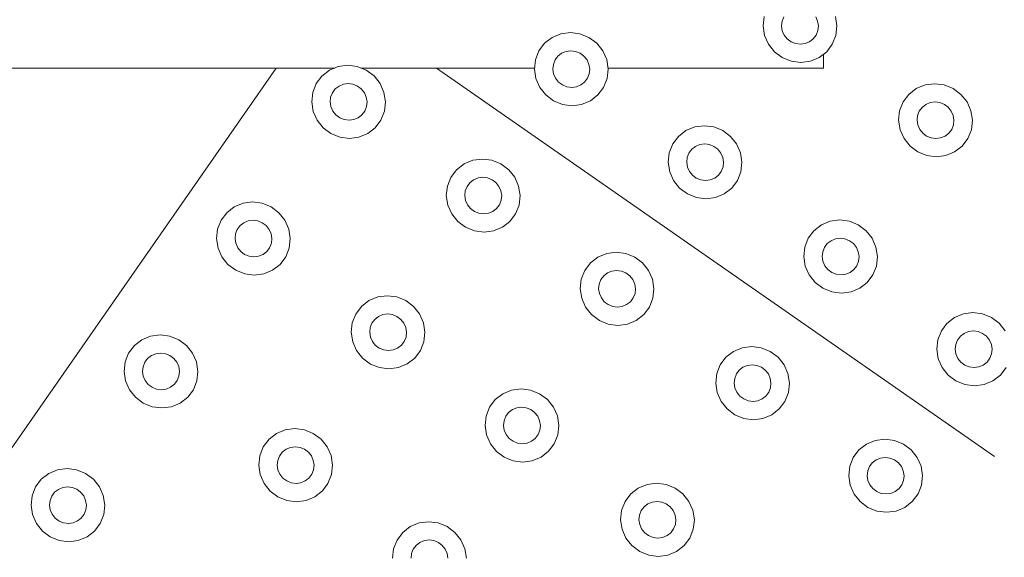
# Model space of a CAD drawing. Extents: x 5066 to 9756, y -2696 to -1109.
# Tile 133 of 248: x 9401.657 to 9402.264, y -2588.715 to -2588.383. Entities that reach past the tile are written whole.
import ezdxf

# ---------------------------------------------------------------- set-up
doc = ezdxf.new("R2010")
doc.units = 0
doc.header["$MEASUREMENT"] = 0
doc.layers.add('IFC-Elemento construtivo genérico-Contorno', color=253, linetype='CONTINUOUS', lineweight=5)

msp = doc.modelspace()

# ---------------------------------------------------------------- linework, layer by layer
at = {"layer": 'IFC-Elemento construtivo genérico-Contorno', "color": 8, "lineweight": 5}
for p, q in [((9402.11523, -2588.38723), (9402.11585, -2588.38139)), ((9402.12691, -2588.3843), (9402.12796, -2588.38158)), ((9402.14765, -2588.38156), (9402.14882, -2588.38428)), ((9402.15972, -2588.38135), (9402.16066, -2588.38718)), ((9402.11523, -2588.38723), (9402.11613, -2588.39306)), ((9402.12655, -2588.38722), (9402.12691, -2588.3843)), ((9402.12655, -2588.38722), (9402.12702, -2588.39013)), ((9402.14882, -2588.38428), (9402.14929, -2588.38719)), ((9402.14898, -2588.39011), (9402.14929, -2588.38719)), ((9402.15999, -2588.39302), (9402.16066, -2588.38718)), ((9401.98058, -2588.39788), (9401.98519, -2588.39429)), ((9401.98519, -2588.39429), (9401.99062, -2588.39203)), ((9401.99062, -2588.39203), (9401.99648, -2588.39126)), ((9401.99648, -2588.39126), (9402.00238, -2588.39202)), ((9402.00238, -2588.39202), (9402.00792, -2588.39427)), ((9402.00792, -2588.39427), (9402.01269, -2588.39784)), ((9402.11613, -2588.39306), (9402.11851, -2588.3985)), ((9402.12702, -2588.39013), (9402.12823, -2588.39285)), ((9402.12823, -2588.39285), (9402.13007, -2588.39518)), ((9402.14613, -2588.39517), (9402.14788, -2588.39283)), ((9402.14788, -2588.39283), (9402.14898, -2588.39011)), ((9402.15784, -2588.39846), (9402.15999, -2588.39302)), ((9401.97706, -2588.40255), (9401.98058, -2588.39788)), ((9402.01269, -2588.39784), (9402.0164, -2588.40251)), ((9402.11851, -2588.3985), (9402.12222, -2588.40316)), ((9402.13007, -2588.39518), (9402.13249, -2588.39697)), ((9402.13249, -2588.39697), (9402.13523, -2588.3981)), ((9402.13523, -2588.3981), (9402.1382, -2588.39848)), ((9402.1382, -2588.39848), (9402.14113, -2588.39809)), ((9402.14113, -2588.39809), (9402.14382, -2588.39696)), ((9402.14382, -2588.39696), (9402.14613, -2588.39517)), ((9402.15437, -2588.40313), (9402.15784, -2588.39846)), ((9401.97491, -2588.40799), (9401.97706, -2588.40255)), ((9401.98702, -2588.40818), (9401.98878, -2588.40584)), ((9401.98878, -2588.40584), (9401.99109, -2588.40404)), ((9401.99109, -2588.40404), (9401.99382, -2588.40292)), ((9401.99382, -2588.40292), (9401.99675, -2588.40253)), ((9401.99675, -2588.40253), (9401.99968, -2588.40291)), ((9401.99968, -2588.40291), (9402.00245, -2588.40404)), ((9402.00245, -2588.40404), (9402.00484, -2588.40582)), ((9402.00484, -2588.40582), (9402.00671, -2588.40816)), ((9402.0164, -2588.40251), (9402.01882, -2588.40794)), ((9402.12222, -2588.40316), (9402.12702, -2588.40674)), ((9402.14972, -2588.40672), (9402.15437, -2588.40313)), ((9402.15245, -2588.41314), (9402.15245, -2588.40461)), ((9401.848, -2588.41449), (9401.85343, -2588.41223)), ((9401.85343, -2588.41223), (9401.85929, -2588.41146)), ((9401.85929, -2588.41146), (9401.86519, -2588.41222)), ((9401.86519, -2588.41222), (9401.8707, -2588.41447)), ((9401.97429, -2588.41382), (9401.97491, -2588.40799)), ((9401.98566, -2588.41381), (9401.98597, -2588.41089)), ((9401.98597, -2588.41089), (9401.98702, -2588.40818)), ((9402.00671, -2588.40816), (9402.00792, -2588.41087)), ((9402.00792, -2588.41087), (9402.00835, -2588.41379)), ((9402.01882, -2588.40794), (9402.01972, -2588.41378)), ((9402.12702, -2588.40674), (9402.13253, -2588.40899)), ((9402.13253, -2588.40899), (9402.13843, -2588.40975)), ((9402.13843, -2588.40975), (9402.14433, -2588.40897)), ((9402.14433, -2588.40897), (9402.14972, -2588.40672)), ((9401.56175, -2588.77718), (9401.81511, -2588.41314)), ((9401.65245, -2588.41314), (9401.85124, -2588.41314)), ((9401.83988, -2588.42275), (9401.84335, -2588.41808)), ((9401.84335, -2588.41808), (9401.848, -2588.41449)), ((9401.86745, -2588.41314), (9401.97437, -2588.41314)), ((9401.8707, -2588.41447), (9401.8755, -2588.41804)), ((9401.8755, -2588.41804), (9401.87921, -2588.42271)), ((9401.91398, -2588.41314), (9402.25777, -2588.65242)), ((9401.97429, -2588.41382), (9401.97519, -2588.41966)), ((9401.98566, -2588.41381), (9401.98609, -2588.41673)), ((9401.98609, -2588.41673), (9401.9873, -2588.41945)), ((9402.00698, -2588.41943), (9402.00804, -2588.41671)), ((9402.00804, -2588.41671), (9402.00835, -2588.41379)), ((9402.01909, -2588.41961), (9402.01972, -2588.41378)), ((9402.0196, -2588.41314), (9402.15245, -2588.41314)), ((9401.83773, -2588.42819), (9401.83988, -2588.42275)), ((9401.85159, -2588.42604), (9401.8539, -2588.42425)), ((9401.8539, -2588.42425), (9401.85659, -2588.42312)), ((9401.85659, -2588.42312), (9401.85952, -2588.42273)), ((9401.85952, -2588.42273), (9401.86249, -2588.42311)), ((9401.86249, -2588.42311), (9401.86527, -2588.42424)), ((9401.86527, -2588.42424), (9401.86765, -2588.42602)), ((9401.87921, -2588.42271), (9401.88159, -2588.42814)), ((9401.97519, -2588.41966), (9401.97757, -2588.42509)), ((9401.9873, -2588.41945), (9401.98917, -2588.42177)), ((9401.98917, -2588.42177), (9401.99155, -2588.42357)), ((9401.99155, -2588.42357), (9401.99433, -2588.42469)), ((9401.99433, -2588.42469), (9401.99726, -2588.42507)), ((9401.99726, -2588.42507), (9402.00019, -2588.42468)), ((9402.00019, -2588.42468), (9402.00292, -2588.42355)), ((9402.00292, -2588.42355), (9402.00523, -2588.42176)), ((9402.00523, -2588.42176), (9402.00698, -2588.41943)), ((9402.01695, -2588.42505), (9402.01909, -2588.41961)), ((9402.2096, -2588.42581), (9402.21503, -2588.42355)), ((9402.21503, -2588.42355), (9402.22089, -2588.42278)), ((9402.22089, -2588.42278), (9402.22679, -2588.42354)), ((9402.22679, -2588.42354), (9402.23234, -2588.42579)), ((9401.83706, -2588.43402), (9401.83773, -2588.42819)), ((9401.84874, -2588.43109), (9401.84984, -2588.42838)), ((9401.84984, -2588.42838), (9401.85159, -2588.42604)), ((9401.86765, -2588.42602), (9401.86952, -2588.42836)), ((9401.86952, -2588.42836), (9401.8707, -2588.43107)), ((9401.88159, -2588.42814), (9401.88253, -2588.43398)), ((9401.97757, -2588.42509), (9401.98132, -2588.42975)), ((9401.98132, -2588.42975), (9401.98609, -2588.43333)), ((9402.00882, -2588.43331), (9402.01343, -2588.42972)), ((9402.01343, -2588.42972), (9402.01695, -2588.42505)), ((9402.20148, -2588.43406), (9402.20499, -2588.4294)), ((9402.20499, -2588.4294), (9402.2096, -2588.42581)), ((9402.23234, -2588.42579), (9402.2371, -2588.42936)), ((9402.2371, -2588.42936), (9402.24085, -2588.43403)), ((9401.83706, -2588.43402), (9401.838, -2588.43986)), ((9401.84843, -2588.43401), (9401.84874, -2588.43109)), ((9401.84843, -2588.43401), (9401.8489, -2588.43693)), ((9401.8707, -2588.43107), (9401.87116, -2588.43399)), ((9401.87085, -2588.43691), (9401.87116, -2588.43399)), ((9401.88187, -2588.43981), (9401.88253, -2588.43398)), ((9401.98609, -2588.43333), (9401.99163, -2588.43558)), ((9401.99163, -2588.43558), (9401.99753, -2588.43634)), ((9401.99753, -2588.43634), (9402.00339, -2588.43556)), ((9402.00339, -2588.43556), (9402.00882, -2588.43331)), ((9402.19933, -2588.4395), (9402.20148, -2588.43406)), ((9402.2132, -2588.43736), (9402.2155, -2588.43556)), ((9402.2155, -2588.43556), (9402.21823, -2588.43444)), ((9402.21823, -2588.43444), (9402.22116, -2588.43405)), ((9402.22116, -2588.43405), (9402.22409, -2588.43443)), ((9402.22409, -2588.43443), (9402.22687, -2588.43555)), ((9402.22687, -2588.43555), (9402.22929, -2588.43734)), ((9402.24085, -2588.43403), (9402.24323, -2588.43946)), ((9401.838, -2588.43986), (9401.84038, -2588.44529)), ((9401.8489, -2588.43693), (9401.85011, -2588.43965)), ((9401.85011, -2588.43965), (9401.85195, -2588.44197)), ((9401.85195, -2588.44197), (9401.85433, -2588.44377)), ((9401.8657, -2588.44375), (9401.868, -2588.44196)), ((9401.868, -2588.44196), (9401.86976, -2588.43963)), ((9401.86976, -2588.43963), (9401.87085, -2588.43691)), ((9401.87972, -2588.44525), (9401.88187, -2588.43981)), ((9402.1987, -2588.44534), (9402.19933, -2588.4395)), ((9402.21007, -2588.44533), (9402.21038, -2588.44241)), ((9402.21038, -2588.44241), (9402.21144, -2588.43969)), ((9402.21144, -2588.43969), (9402.2132, -2588.43736)), ((9402.22929, -2588.43734), (9402.23113, -2588.43967)), ((9402.23113, -2588.43967), (9402.23234, -2588.44239)), ((9402.23234, -2588.44239), (9402.23277, -2588.4453)), ((9402.24323, -2588.43946), (9402.24413, -2588.44529)), ((9401.84038, -2588.44529), (9401.84409, -2588.44995)), ((9401.85433, -2588.44377), (9401.8571, -2588.44489)), ((9401.8571, -2588.44489), (9401.86007, -2588.44527)), ((9401.86007, -2588.44527), (9401.863, -2588.44488)), ((9401.863, -2588.44488), (9401.8657, -2588.44375)), ((9401.87624, -2588.44992), (9401.87972, -2588.44525)), ((9402.07308, -2588.44943), (9402.07894, -2588.44866)), ((9402.07894, -2588.44866), (9402.08484, -2588.44942)), ((9402.1987, -2588.44534), (9402.1996, -2588.45117)), ((9402.21007, -2588.44533), (9402.2105, -2588.44824)), ((9402.2105, -2588.44824), (9402.21171, -2588.45096)), ((9402.2314, -2588.45094), (9402.23245, -2588.44822)), ((9402.23245, -2588.44822), (9402.23277, -2588.4453)), ((9402.24351, -2588.45113), (9402.24413, -2588.44529)), ((9401.84409, -2588.44995), (9401.8489, -2588.45353)), ((9401.8489, -2588.45353), (9401.85441, -2588.45578)), ((9401.86616, -2588.45576), (9401.87159, -2588.45351)), ((9401.87159, -2588.45351), (9401.87624, -2588.44992)), ((9402.06304, -2588.45528), (9402.06765, -2588.45169)), ((9402.06765, -2588.45169), (9402.07308, -2588.44943)), ((9402.08484, -2588.44942), (9402.09038, -2588.45167)), ((9402.09038, -2588.45167), (9402.09519, -2588.45524)), ((9402.1996, -2588.45117), (9402.20202, -2588.45661)), ((9402.21171, -2588.45096), (9402.21359, -2588.4533)), ((9402.21359, -2588.4533), (9402.21597, -2588.45508)), ((9402.21597, -2588.45508), (9402.21874, -2588.45621)), ((9402.2246, -2588.4562), (9402.22734, -2588.45507)), ((9402.22734, -2588.45507), (9402.22964, -2588.45328)), ((9402.22964, -2588.45328), (9402.2314, -2588.45094)), ((9402.24136, -2588.45657), (9402.24351, -2588.45113)), ((9401.85441, -2588.45578), (9401.8603, -2588.45654)), ((9401.8603, -2588.45654), (9401.86616, -2588.45576)), ((9402.05741, -2588.46538), (9402.05952, -2588.45994)), ((9402.05952, -2588.45994), (9402.06304, -2588.45528)), ((9402.07359, -2588.46144), (9402.07628, -2588.46031)), ((9402.07628, -2588.46031), (9402.07921, -2588.45993)), ((9402.07921, -2588.45993), (9402.08218, -2588.46031)), ((9402.08218, -2588.46031), (9402.08491, -2588.46143)), ((9402.09519, -2588.45524), (9402.0989, -2588.45991)), ((9402.0989, -2588.45991), (9402.10128, -2588.46534)), ((9402.20202, -2588.45661), (9402.20573, -2588.46127)), ((9402.21874, -2588.45621), (9402.22167, -2588.45659)), ((9402.22167, -2588.45659), (9402.2246, -2588.4562)), ((9402.23784, -2588.46124), (9402.24136, -2588.45657)), ((9402.05675, -2588.47122), (9402.05741, -2588.46538)), ((9402.06843, -2588.46829), (9402.06952, -2588.46557)), ((9402.06952, -2588.46557), (9402.07124, -2588.46323)), ((9402.07124, -2588.46323), (9402.07359, -2588.46144)), ((9402.08491, -2588.46143), (9402.08734, -2588.46322)), ((9402.08734, -2588.46322), (9402.08917, -2588.46555)), ((9402.08917, -2588.46555), (9402.09038, -2588.46827)), ((9402.10128, -2588.46534), (9402.10218, -2588.47117)), ((9402.20573, -2588.46127), (9402.2105, -2588.46485)), ((9402.2105, -2588.46485), (9402.21605, -2588.4671)), ((9402.21605, -2588.4671), (9402.22195, -2588.46786)), ((9402.22195, -2588.46786), (9402.2278, -2588.46708)), ((9402.2278, -2588.46708), (9402.23323, -2588.46483)), ((9402.23323, -2588.46483), (9402.23784, -2588.46124)), ((9401.92632, -2588.47582), (9401.93097, -2588.47223)), ((9401.93097, -2588.47223), (9401.93636, -2588.46997)), ((9401.93636, -2588.46997), (9401.94226, -2588.4692)), ((9401.94226, -2588.4692), (9401.94812, -2588.46996)), ((9401.94812, -2588.46996), (9401.95366, -2588.47221)), ((9401.95366, -2588.47221), (9401.95847, -2588.47578)), ((9402.05675, -2588.47122), (9402.05765, -2588.47705)), ((9402.06812, -2588.47121), (9402.06843, -2588.46829)), ((9402.06812, -2588.47121), (9402.06859, -2588.47412)), ((9402.09038, -2588.46827), (9402.09081, -2588.47118)), ((9402.0905, -2588.4741), (9402.09081, -2588.47118)), ((9402.10155, -2588.47701), (9402.10218, -2588.47117)), ((9401.92284, -2588.48049), (9401.92632, -2588.47582)), ((9401.95847, -2588.47578), (9401.96218, -2588.48045)), ((9402.05765, -2588.47705), (9402.06007, -2588.48249)), ((9402.06859, -2588.47412), (9402.06976, -2588.47684)), ((9402.06976, -2588.47684), (9402.07163, -2588.47917)), ((9402.07163, -2588.47917), (9402.07402, -2588.48096)), ((9402.08538, -2588.48095), (9402.08769, -2588.47916)), ((9402.08769, -2588.47916), (9402.08945, -2588.47682)), ((9402.08945, -2588.47682), (9402.0905, -2588.4741)), ((9402.09941, -2588.48245), (9402.10155, -2588.47701)), ((9401.9207, -2588.48592), (9401.92284, -2588.48049)), ((9401.9328, -2588.48612), (9401.93456, -2588.48378)), ((9401.93456, -2588.48378), (9401.93687, -2588.48198)), ((9401.93687, -2588.48198), (9401.93956, -2588.48086)), ((9401.93956, -2588.48086), (9401.94249, -2588.48047)), ((9401.94249, -2588.48047), (9401.94546, -2588.48085)), ((9401.94546, -2588.48085), (9401.9482, -2588.48197)), ((9401.9482, -2588.48197), (9401.95062, -2588.48376)), ((9401.95062, -2588.48376), (9401.95245, -2588.4861)), ((9401.96218, -2588.48045), (9401.96456, -2588.48588)), ((9402.06007, -2588.48249), (9402.06378, -2588.48715)), ((9402.07402, -2588.48096), (9402.07679, -2588.48209)), ((9402.07679, -2588.48209), (9402.07972, -2588.48247)), ((9402.07972, -2588.48247), (9402.08265, -2588.48208)), ((9402.08265, -2588.48208), (9402.08538, -2588.48095)), ((9402.09589, -2588.48712), (9402.09941, -2588.48245)), ((9401.92003, -2588.49176), (9401.9207, -2588.48592)), ((9401.9314, -2588.49175), (9401.93171, -2588.48883)), ((9401.93171, -2588.48883), (9401.9328, -2588.48612)), ((9401.95245, -2588.4861), (9401.95366, -2588.48881)), ((9401.95366, -2588.48881), (9401.95413, -2588.49173)), ((9401.96456, -2588.48588), (9401.96546, -2588.49172)), ((9402.06378, -2588.48715), (9402.06855, -2588.49072)), ((9402.06855, -2588.49072), (9402.07409, -2588.49298)), ((9402.08585, -2588.49296), (9402.09128, -2588.49071)), ((9402.09128, -2588.49071), (9402.09589, -2588.48712)), ((9401.78937, -2588.49871), (9401.7948, -2588.49645)), ((9401.7948, -2588.49645), (9401.80066, -2588.49568)), ((9401.80066, -2588.49568), (9401.80655, -2588.49644)), ((9401.80655, -2588.49644), (9401.8121, -2588.49868)), ((9401.92003, -2588.49176), (9401.92097, -2588.49759)), ((9401.9314, -2588.49175), (9401.93187, -2588.49467)), ((9401.93187, -2588.49467), (9401.93304, -2588.49738)), ((9401.93304, -2588.49738), (9401.93491, -2588.49971)), ((9401.95097, -2588.4997), (9401.95273, -2588.49737)), ((9401.95273, -2588.49737), (9401.95378, -2588.49465)), ((9401.95378, -2588.49465), (9401.95413, -2588.49173)), ((9401.96269, -2588.50299), (9401.96484, -2588.49755)), ((9401.96484, -2588.49755), (9401.96546, -2588.49172)), ((9402.07409, -2588.49298), (9402.07999, -2588.49374)), ((9402.07999, -2588.49374), (9402.08585, -2588.49296)), ((9401.78124, -2588.50696), (9401.78476, -2588.50229)), ((9401.78476, -2588.50229), (9401.78937, -2588.49871)), ((9401.8121, -2588.49868), (9401.81687, -2588.50226)), ((9401.81687, -2588.50226), (9401.82062, -2588.50693)), ((9401.92097, -2588.49759), (9401.92335, -2588.50303)), ((9401.92335, -2588.50303), (9401.92706, -2588.50769)), ((9401.93491, -2588.49971), (9401.9373, -2588.50151)), ((9401.9373, -2588.50151), (9401.94007, -2588.50263)), ((9401.94007, -2588.50263), (9401.943, -2588.50301)), ((9401.943, -2588.50301), (9401.94597, -2588.50262)), ((9401.94597, -2588.50262), (9401.94866, -2588.50149)), ((9401.94866, -2588.50149), (9401.95097, -2588.4997)), ((9401.95917, -2588.50766), (9401.96269, -2588.50299)), ((9401.77909, -2588.5124), (9401.78124, -2588.50696)), ((9401.79296, -2588.51025), (9401.79527, -2588.50846)), ((9401.79527, -2588.50846), (9401.798, -2588.50733)), ((9401.798, -2588.50733), (9401.80093, -2588.50695)), ((9401.80093, -2588.50695), (9401.80386, -2588.50733)), ((9401.80386, -2588.50733), (9401.80663, -2588.50845)), ((9401.80663, -2588.50845), (9401.80902, -2588.51024)), ((9401.82062, -2588.50693), (9401.823, -2588.51236)), ((9401.92706, -2588.50769), (9401.93187, -2588.51127)), ((9401.95456, -2588.51125), (9401.95917, -2588.50766)), ((9402.15116, -2588.5098), (9402.15659, -2588.50754)), ((9402.15659, -2588.50754), (9402.16245, -2588.50677)), ((9402.16245, -2588.50677), (9402.16835, -2588.50753)), ((9402.16835, -2588.50753), (9402.17386, -2588.50978)), ((9401.77847, -2588.51823), (9401.77909, -2588.5124)), ((9401.78984, -2588.51822), (9401.79015, -2588.51531)), ((9401.79015, -2588.51531), (9401.7912, -2588.51259)), ((9401.7912, -2588.51259), (9401.79296, -2588.51025)), ((9401.80902, -2588.51024), (9401.81089, -2588.51257)), ((9401.81089, -2588.51257), (9401.8121, -2588.51529)), ((9401.8121, -2588.51529), (9401.81253, -2588.51821)), ((9401.823, -2588.51236), (9401.8239, -2588.5182)), ((9401.93187, -2588.51127), (9401.93738, -2588.51352)), ((9401.93738, -2588.51352), (9401.94327, -2588.51428)), ((9401.94327, -2588.51428), (9401.94913, -2588.5135)), ((9401.94913, -2588.5135), (9401.95456, -2588.51125)), ((9402.14304, -2588.51806), (9402.14655, -2588.51339)), ((9402.14655, -2588.51339), (9402.15116, -2588.5098)), ((9402.17386, -2588.50978), (9402.17866, -2588.51335)), ((9402.17866, -2588.51335), (9402.18238, -2588.51802)), ((9401.77847, -2588.51823), (9401.77937, -2588.52407)), ((9401.78984, -2588.51822), (9401.79027, -2588.52114)), ((9401.79027, -2588.52114), (9401.79148, -2588.52386)), ((9401.81116, -2588.52384), (9401.81222, -2588.52112)), ((9401.81222, -2588.52112), (9401.81253, -2588.51821)), ((9401.82327, -2588.52403), (9401.8239, -2588.5182)), ((9402.14089, -2588.52349), (9402.14304, -2588.51806)), ((9402.153, -2588.52368), (9402.15476, -2588.52134)), ((9402.15476, -2588.52134), (9402.15706, -2588.51955)), ((9402.15706, -2588.51955), (9402.15976, -2588.51842)), ((9402.15976, -2588.51842), (9402.16269, -2588.51804)), ((9402.16269, -2588.51804), (9402.16566, -2588.51842)), ((9402.16566, -2588.51842), (9402.16843, -2588.51954)), ((9402.16843, -2588.51954), (9402.17081, -2588.52133)), ((9402.17081, -2588.52133), (9402.17269, -2588.52366)), ((9402.18238, -2588.51802), (9402.18476, -2588.52345)), ((9401.77937, -2588.52407), (9401.78179, -2588.5295)), ((9401.79148, -2588.52386), (9401.79335, -2588.52619)), ((9401.79335, -2588.52619), (9401.79573, -2588.52798)), ((9401.8071, -2588.52797), (9401.80941, -2588.52618)), ((9401.80941, -2588.52618), (9401.81116, -2588.52384)), ((9401.82113, -2588.52946), (9401.82327, -2588.52403)), ((9402.01343, -2588.52963), (9402.01886, -2588.52737)), ((9402.01886, -2588.52737), (9402.02472, -2588.5266)), ((9402.02472, -2588.5266), (9402.03062, -2588.52736)), ((9402.03062, -2588.52736), (9402.03613, -2588.52961)), ((9402.14027, -2588.52933), (9402.14089, -2588.52349)), ((9402.15159, -2588.52932), (9402.15195, -2588.5264)), ((9402.15195, -2588.5264), (9402.153, -2588.52368)), ((9402.17269, -2588.52366), (9402.17386, -2588.52638)), ((9402.17386, -2588.52638), (9402.17433, -2588.52929)), ((9402.18476, -2588.52345), (9402.1857, -2588.52928)), ((9401.78179, -2588.5295), (9401.7855, -2588.53417)), ((9401.79573, -2588.52798), (9401.79851, -2588.5291)), ((9401.79851, -2588.5291), (9401.80144, -2588.52948)), ((9401.80144, -2588.52948), (9401.80437, -2588.5291)), ((9401.80437, -2588.5291), (9401.8071, -2588.52797)), ((9401.81761, -2588.53414), (9401.82113, -2588.52946)), ((9402.0053, -2588.53788), (9402.00878, -2588.53321)), ((9402.00878, -2588.53321), (9402.01343, -2588.52963)), ((9402.03613, -2588.52961), (9402.04093, -2588.53318)), ((9402.04093, -2588.53318), (9402.04464, -2588.53785)), ((9402.14027, -2588.52933), (9402.14116, -2588.53516)), ((9402.15159, -2588.52932), (9402.15206, -2588.53223)), ((9402.15206, -2588.53223), (9402.15327, -2588.53495)), ((9402.17292, -2588.53493), (9402.17402, -2588.53221)), ((9402.17402, -2588.53221), (9402.17433, -2588.52929)), ((9402.18503, -2588.53512), (9402.1857, -2588.52928)), ((9401.7855, -2588.53417), (9401.79027, -2588.53775)), ((9401.79027, -2588.53775), (9401.79581, -2588.53999)), ((9401.79581, -2588.53999), (9401.80171, -2588.54075)), ((9401.80171, -2588.54075), (9401.80757, -2588.53998)), ((9401.80757, -2588.53998), (9401.813, -2588.53773)), ((9401.813, -2588.53773), (9401.81761, -2588.53414)), ((9402.00316, -2588.54332), (9402.0053, -2588.53788)), ((9402.01702, -2588.54117), (9402.01933, -2588.53938)), ((9402.01933, -2588.53938), (9402.02202, -2588.53825)), ((9402.02202, -2588.53825), (9402.02495, -2588.53787)), ((9402.02495, -2588.53787), (9402.02792, -2588.53825)), ((9402.02792, -2588.53825), (9402.0307, -2588.53937)), ((9402.0307, -2588.53937), (9402.03308, -2588.54116)), ((9402.04464, -2588.53785), (9402.04702, -2588.54328)), ((9402.14116, -2588.53516), (9402.14355, -2588.5406)), ((9402.15327, -2588.53495), (9402.15511, -2588.53729)), ((9402.15511, -2588.53729), (9402.15753, -2588.53907)), ((9402.15753, -2588.53907), (9402.16027, -2588.5402)), ((9402.16616, -2588.54019), (9402.16886, -2588.53906)), ((9402.16886, -2588.53906), (9402.17116, -2588.53727)), ((9402.17116, -2588.53727), (9402.17292, -2588.53493)), ((9402.18288, -2588.54056), (9402.18503, -2588.53512)), ((9402.00249, -2588.54916), (9402.00316, -2588.54332)), ((9402.01417, -2588.54623), (9402.01527, -2588.54351)), ((9402.01527, -2588.54351), (9402.01702, -2588.54117)), ((9402.03308, -2588.54116), (9402.03495, -2588.54349)), ((9402.03495, -2588.54349), (9402.03613, -2588.54621)), ((9402.04702, -2588.54328), (9402.04796, -2588.54911)), ((9402.14355, -2588.5406), (9402.14726, -2588.54526)), ((9402.14726, -2588.54526), (9402.15206, -2588.54884)), ((9402.16027, -2588.5402), (9402.16323, -2588.54058)), ((9402.16323, -2588.54058), (9402.16616, -2588.54019)), ((9402.17476, -2588.54882), (9402.17941, -2588.54523)), ((9402.17941, -2588.54523), (9402.18288, -2588.54056)), ((9402.00249, -2588.54916), (9402.00343, -2588.55499)), ((9402.01386, -2588.54915), (9402.01417, -2588.54623)), ((9402.01386, -2588.54915), (9402.01433, -2588.55206)), ((9402.01433, -2588.55206), (9402.01554, -2588.55478)), ((9402.03519, -2588.55476), (9402.03628, -2588.55204)), ((9402.03613, -2588.54621), (9402.03659, -2588.54912)), ((9402.03628, -2588.55204), (9402.03659, -2588.54912)), ((9402.0473, -2588.55495), (9402.04796, -2588.54911)), ((9402.15206, -2588.54884), (9402.15757, -2588.55109)), ((9402.15757, -2588.55109), (9402.16347, -2588.55185)), ((9402.16347, -2588.55185), (9402.16937, -2588.55107)), ((9402.16937, -2588.55107), (9402.17476, -2588.54882)), ((9401.86773, -2588.56003), (9401.87234, -2588.55645)), ((9401.87234, -2588.55645), (9401.87777, -2588.55419)), ((9401.87777, -2588.55419), (9401.88363, -2588.55342)), ((9401.88363, -2588.55342), (9401.88952, -2588.55418)), ((9401.88952, -2588.55418), (9401.89507, -2588.55642)), ((9401.89507, -2588.55642), (9401.89984, -2588.56)), ((9402.00343, -2588.55499), (9402.00581, -2588.56043)), ((9402.01554, -2588.55478), (9402.01738, -2588.55711)), ((9402.01738, -2588.55711), (9402.01976, -2588.5589)), ((9402.03113, -2588.55889), (9402.03343, -2588.5571)), ((9402.03343, -2588.5571), (9402.03519, -2588.55476)), ((9402.04515, -2588.56039), (9402.0473, -2588.55495)), ((9401.86421, -2588.5647), (9401.86773, -2588.56003)), ((9401.89984, -2588.56), (9401.90355, -2588.56467)), ((9402.00581, -2588.56043), (9402.00952, -2588.56509)), ((9402.01976, -2588.5589), (9402.02253, -2588.56003)), ((9402.02253, -2588.56003), (9402.0255, -2588.56041)), ((9402.0255, -2588.56041), (9402.02843, -2588.56002)), ((9402.02843, -2588.56002), (9402.03113, -2588.55889)), ((9402.04167, -2588.56506), (9402.04515, -2588.56039)), ((9402.23859, -2588.5646), (9402.24445, -2588.56383)), ((9402.24445, -2588.56383), (9402.25034, -2588.56459)), ((9401.86144, -2588.57597), (9401.86206, -2588.57014)), ((9401.86206, -2588.57014), (9401.86421, -2588.5647)), ((9401.87312, -2588.57305), (9401.87417, -2588.57033)), ((9401.87417, -2588.57033), (9401.87593, -2588.56799)), ((9401.87593, -2588.56799), (9401.87823, -2588.5662)), ((9401.87823, -2588.5662), (9401.88097, -2588.56507)), ((9401.88097, -2588.56507), (9401.8839, -2588.56468)), ((9401.8839, -2588.56468), (9401.88683, -2588.56507)), ((9401.88683, -2588.56507), (9401.8896, -2588.56619)), ((9401.8896, -2588.56619), (9401.89198, -2588.56798)), ((9401.89198, -2588.56798), (9401.89386, -2588.57031)), ((9401.89386, -2588.57031), (9401.89503, -2588.57302)), ((9401.90355, -2588.56467), (9401.90597, -2588.5701)), ((9401.90597, -2588.5701), (9401.90687, -2588.57593)), ((9402.00952, -2588.56509), (9402.01433, -2588.56866)), ((9402.01433, -2588.56866), (9402.01984, -2588.57092)), ((9402.03159, -2588.5709), (9402.03702, -2588.56864)), ((9402.03702, -2588.56864), (9402.04167, -2588.56506)), ((9402.22851, -2588.57045), (9402.23316, -2588.56686)), ((9402.23316, -2588.56686), (9402.23859, -2588.5646)), ((9402.25034, -2588.56459), (9402.25585, -2588.56684)), ((9402.25585, -2588.56684), (9402.26066, -2588.57041)), ((9401.86144, -2588.57597), (9401.86234, -2588.58181)), ((9401.8728, -2588.57596), (9401.87312, -2588.57305)), ((9401.8728, -2588.57596), (9401.87323, -2588.57888)), ((9401.89503, -2588.57302), (9401.8955, -2588.57594)), ((9401.89519, -2588.57886), (9401.8955, -2588.57594)), ((9401.9062, -2588.58176), (9401.90687, -2588.57593)), ((9402.01984, -2588.57092), (9402.02573, -2588.57168)), ((9402.02573, -2588.57168), (9402.03159, -2588.5709)), ((9402.22288, -2588.58055), (9402.22503, -2588.57511)), ((9402.22503, -2588.57511), (9402.22851, -2588.57045)), ((9402.23905, -2588.57661), (9402.24175, -2588.57549)), ((9402.24175, -2588.57549), (9402.24468, -2588.57509)), ((9402.24468, -2588.57509), (9402.24765, -2588.57548)), ((9402.24765, -2588.57548), (9402.25042, -2588.5766)), ((9402.26066, -2588.57041), (9402.26437, -2588.57508)), ((9401.7278, -2588.58413), (9401.73241, -2588.58054)), ((9401.73241, -2588.58054), (9401.73784, -2588.57829)), ((9401.73784, -2588.57829), (9401.7437, -2588.57752)), ((9401.7437, -2588.57752), (9401.7496, -2588.57828)), ((9401.7496, -2588.57828), (9401.75515, -2588.58052)), ((9401.75515, -2588.58052), (9401.75991, -2588.5841)), ((9401.86234, -2588.58181), (9401.86472, -2588.58724)), ((9401.87323, -2588.57888), (9401.87445, -2588.5816)), ((9401.87445, -2588.5816), (9401.87628, -2588.58393)), ((9401.89238, -2588.58392), (9401.89409, -2588.58158)), ((9401.89409, -2588.58158), (9401.89519, -2588.57886)), ((9401.90409, -2588.5872), (9401.9062, -2588.58176)), ((9402.22222, -2588.58639), (9402.22288, -2588.58055)), ((9402.2339, -2588.58346), (9402.23499, -2588.58074)), ((9402.23499, -2588.58074), (9402.23675, -2588.57841)), ((9402.23675, -2588.57841), (9402.23905, -2588.57661)), ((9402.25042, -2588.5766), (9402.2528, -2588.57839)), ((9402.2528, -2588.57839), (9402.25464, -2588.58072)), ((9402.25464, -2588.58072), (9402.25585, -2588.58344)), ((9401.72429, -2588.5888), (9401.7278, -2588.58413)), ((9401.75991, -2588.5841), (9401.76363, -2588.58877)), ((9401.86472, -2588.58724), (9401.86843, -2588.59191)), ((9401.87628, -2588.58393), (9401.8787, -2588.58572)), ((9401.8787, -2588.58572), (9401.88144, -2588.58684)), ((9401.88144, -2588.58684), (9401.88441, -2588.58722)), ((9401.88441, -2588.58722), (9401.88734, -2588.58684)), ((9401.88734, -2588.58684), (9401.89003, -2588.58571)), ((9401.89003, -2588.58571), (9401.89238, -2588.58392)), ((9401.90058, -2588.59188), (9401.90409, -2588.5872)), ((9402.0923, -2588.59133), (9402.09691, -2588.58774)), ((9402.09691, -2588.58774), (9402.10234, -2588.58548)), ((9402.10234, -2588.58548), (9402.1082, -2588.58471)), ((9402.1082, -2588.58471), (9402.11409, -2588.58547)), ((9402.11409, -2588.58547), (9402.11964, -2588.58772)), ((9402.11964, -2588.58772), (9402.12441, -2588.59129)), ((9402.22222, -2588.58639), (9402.22316, -2588.59222)), ((9402.23359, -2588.58638), (9402.2339, -2588.58346)), ((9402.23359, -2588.58638), (9402.23405, -2588.58929)), ((9402.25585, -2588.58344), (9402.25632, -2588.58635)), ((9402.25601, -2588.58927), (9402.25632, -2588.58635)), ((9401.72152, -2588.60008), (9401.72214, -2588.59424)), ((9401.72214, -2588.59424), (9401.72429, -2588.5888)), ((9401.7332, -2588.59715), (9401.73425, -2588.59443)), ((9401.73425, -2588.59443), (9401.73601, -2588.59209)), ((9401.73601, -2588.59209), (9401.73831, -2588.5903)), ((9401.73831, -2588.5903), (9401.74105, -2588.58917)), ((9401.74105, -2588.58917), (9401.74398, -2588.58879)), ((9401.74398, -2588.58879), (9401.74691, -2588.58917)), ((9401.74691, -2588.58917), (9401.74968, -2588.59029)), ((9401.74968, -2588.59029), (9401.75206, -2588.59208)), ((9401.75206, -2588.59208), (9401.75394, -2588.59441)), ((9401.75394, -2588.59441), (9401.75515, -2588.59713)), ((9401.76363, -2588.58877), (9401.76605, -2588.5942)), ((9401.76605, -2588.5942), (9401.76695, -2588.60003)), ((9401.86843, -2588.59191), (9401.87323, -2588.59549)), ((9401.89597, -2588.59547), (9401.90058, -2588.59188)), ((9402.08878, -2588.596), (9402.0923, -2588.59133)), ((9402.12441, -2588.59129), (9402.12812, -2588.59596)), ((9402.22316, -2588.59222), (9402.22554, -2588.59766)), ((9402.23405, -2588.58929), (9402.23523, -2588.59201)), ((9402.23523, -2588.59201), (9402.2371, -2588.59434)), ((9402.2371, -2588.59434), (9402.23948, -2588.59613)), ((9402.25085, -2588.59612), (9402.25316, -2588.59433)), ((9402.25316, -2588.59433), (9402.25491, -2588.59199)), ((9402.25491, -2588.59199), (9402.25601, -2588.58927)), ((9401.72152, -2588.60008), (9401.72241, -2588.60591)), ((9401.73288, -2588.60007), (9401.7332, -2588.59715)), ((9401.73288, -2588.60007), (9401.73331, -2588.60298)), ((9401.75515, -2588.59713), (9401.75558, -2588.60004)), ((9401.75527, -2588.60296), (9401.75558, -2588.60004)), ((9401.76632, -2588.60587), (9401.76695, -2588.60003)), ((9401.87323, -2588.59549), (9401.87878, -2588.59773)), ((9401.87878, -2588.59773), (9401.88468, -2588.59849)), ((9401.88468, -2588.59849), (9401.89054, -2588.59772)), ((9401.89054, -2588.59772), (9401.89597, -2588.59547)), ((9402.08663, -2588.60143), (9402.08878, -2588.596)), ((9402.09874, -2588.60162), (9402.1005, -2588.59928)), ((9402.1005, -2588.59928), (9402.1028, -2588.59749)), ((9402.1028, -2588.59749), (9402.10554, -2588.59636)), ((9402.10554, -2588.59636), (9402.10847, -2588.59598)), ((9402.10847, -2588.59598), (9402.1114, -2588.59636)), ((9402.1114, -2588.59636), (9402.11417, -2588.59748)), ((9402.11417, -2588.59748), (9402.11655, -2588.59927)), ((9402.11655, -2588.59927), (9402.11843, -2588.6016)), ((9402.12812, -2588.59596), (9402.13054, -2588.60139)), ((9402.22554, -2588.59766), (9402.22925, -2588.60232)), ((9402.23948, -2588.59613), (9402.24226, -2588.59726)), ((9402.24226, -2588.59726), (9402.24523, -2588.59764)), ((9402.24523, -2588.59764), (9402.24816, -2588.59725)), ((9402.24816, -2588.59725), (9402.25085, -2588.59612)), ((9402.2614, -2588.60229), (9402.26488, -2588.59762)), ((9401.72241, -2588.60591), (9401.7248, -2588.61134)), ((9401.73331, -2588.60298), (9401.73452, -2588.6057)), ((9401.73452, -2588.6057), (9401.73636, -2588.60803)), ((9401.75245, -2588.60801), (9401.75421, -2588.60568)), ((9401.75421, -2588.60568), (9401.75527, -2588.60296)), ((9401.76417, -2588.61131), (9401.76632, -2588.60587)), ((9402.08601, -2588.60727), (9402.08663, -2588.60143)), ((9402.09738, -2588.60726), (9402.09769, -2588.60434)), ((9402.09769, -2588.60434), (9402.09874, -2588.60162)), ((9402.11843, -2588.6016), (9402.11964, -2588.60432)), ((9402.11964, -2588.60432), (9402.12007, -2588.60723)), ((9402.13054, -2588.60139), (9402.13144, -2588.60722)), ((9402.22925, -2588.60232), (9402.23405, -2588.6059)), ((9402.23405, -2588.6059), (9402.23956, -2588.60814)), ((9402.25132, -2588.60813), (9402.25675, -2588.60588)), ((9402.25675, -2588.60588), (9402.2614, -2588.60229)), ((9401.7248, -2588.61134), (9401.72855, -2588.61601)), ((9401.73636, -2588.60803), (9401.73878, -2588.60982)), ((9401.73878, -2588.60982), (9401.74155, -2588.61094)), ((9401.74155, -2588.61094), (9401.74448, -2588.61133)), ((9401.74448, -2588.61133), (9401.74741, -2588.61094)), ((9401.74741, -2588.61094), (9401.75015, -2588.60981)), ((9401.75015, -2588.60981), (9401.75245, -2588.60801)), ((9401.76066, -2588.61598), (9401.76417, -2588.61131)), ((9401.9548, -2588.61384), (9401.96023, -2588.61158)), ((9401.96023, -2588.61158), (9401.96609, -2588.61081)), ((9401.96609, -2588.61081), (9401.97198, -2588.61157)), ((9401.97198, -2588.61157), (9401.97753, -2588.61382)), ((9402.08601, -2588.60727), (9402.08691, -2588.6131)), ((9402.09738, -2588.60726), (9402.0978, -2588.61017)), ((9402.0978, -2588.61017), (9402.09902, -2588.61289)), ((9402.1187, -2588.61287), (9402.11976, -2588.61015)), ((9402.11976, -2588.61015), (9402.12007, -2588.60723)), ((9402.13081, -2588.61306), (9402.13144, -2588.60722)), ((9402.23956, -2588.60814), (9402.24546, -2588.60891)), ((9402.24546, -2588.60891), (9402.25132, -2588.60813)), ((9401.72855, -2588.61601), (9401.73331, -2588.61959)), ((9401.75605, -2588.61956), (9401.76066, -2588.61598)), ((9401.94667, -2588.6221), (9401.95019, -2588.61743)), ((9401.95019, -2588.61743), (9401.9548, -2588.61384)), ((9401.97753, -2588.61382), (9401.9823, -2588.6174)), ((9401.9823, -2588.6174), (9401.98605, -2588.62206)), ((9402.08691, -2588.6131), (9402.08929, -2588.61854)), ((9402.08929, -2588.61854), (9402.09304, -2588.6232)), ((9402.09902, -2588.61289), (9402.10089, -2588.61523)), ((9402.10089, -2588.61523), (9402.10327, -2588.61701)), ((9402.10327, -2588.61701), (9402.10605, -2588.61814)), ((9402.10605, -2588.61814), (9402.10898, -2588.61852)), ((9402.10898, -2588.61852), (9402.11191, -2588.61813)), ((9402.11191, -2588.61813), (9402.11464, -2588.617)), ((9402.11464, -2588.617), (9402.11695, -2588.61521)), ((9402.11695, -2588.61521), (9402.1187, -2588.61287)), ((9402.12515, -2588.62317), (9402.12866, -2588.6185)), ((9402.12866, -2588.6185), (9402.13081, -2588.61306)), ((9401.73331, -2588.61959), (9401.73886, -2588.62183)), ((9401.73886, -2588.62183), (9401.74476, -2588.62259)), ((9401.74476, -2588.62259), (9401.75062, -2588.62182)), ((9401.75062, -2588.62182), (9401.75605, -2588.61956)), ((9401.94452, -2588.62754), (9401.94667, -2588.6221)), ((9401.95839, -2588.62539), (9401.9607, -2588.6236)), ((9401.9607, -2588.6236), (9401.96343, -2588.62247)), ((9401.96343, -2588.62247), (9401.96636, -2588.62208)), ((9401.96636, -2588.62208), (9401.96929, -2588.62246)), ((9401.96929, -2588.62246), (9401.97206, -2588.62359)), ((9401.97206, -2588.62359), (9401.97445, -2588.62537)), ((9401.98605, -2588.62206), (9401.98843, -2588.6275)), ((9402.09304, -2588.6232), (9402.0978, -2588.62678)), ((9402.12054, -2588.62675), (9402.12515, -2588.62317)), ((9401.9439, -2588.63337), (9401.94452, -2588.62754)), ((9401.95527, -2588.63336), (9401.95558, -2588.63045)), ((9401.95558, -2588.63045), (9401.95663, -2588.62773)), ((9401.95663, -2588.62773), (9401.95839, -2588.62539)), ((9401.97445, -2588.62537), (9401.97632, -2588.62771)), ((9401.97632, -2588.62771), (9401.97753, -2588.63042)), ((9401.97753, -2588.63042), (9401.97796, -2588.63334)), ((9401.98843, -2588.6275), (9401.98933, -2588.63333)), ((9402.0978, -2588.62678), (9402.10335, -2588.62903)), ((9402.10335, -2588.62903), (9402.10925, -2588.62979)), ((9402.10925, -2588.62979), (9402.11511, -2588.62901)), ((9402.11511, -2588.62901), (9402.12054, -2588.62675)), ((9401.81538, -2588.63828), (9401.82081, -2588.63603)), ((9401.82081, -2588.63603), (9401.82667, -2588.63526)), ((9401.82667, -2588.63526), (9401.83257, -2588.63602)), ((9401.83257, -2588.63602), (9401.83808, -2588.63826)), ((9401.9439, -2588.63337), (9401.9448, -2588.63921)), ((9401.95527, -2588.63336), (9401.9557, -2588.63628)), ((9401.9557, -2588.63628), (9401.95691, -2588.639)), ((9401.97659, -2588.63898), (9401.97765, -2588.63626)), ((9401.97765, -2588.63626), (9401.97796, -2588.63334)), ((9401.9887, -2588.63916), (9401.98933, -2588.63333)), ((9401.80726, -2588.64654), (9401.81077, -2588.64187)), ((9401.81077, -2588.64187), (9401.81538, -2588.63828)), ((9401.83808, -2588.63826), (9401.84288, -2588.64184)), ((9401.84288, -2588.64184), (9401.84659, -2588.64651)), ((9401.9448, -2588.63921), (9401.94722, -2588.64464)), ((9401.95691, -2588.639), (9401.95878, -2588.64133)), ((9401.95878, -2588.64133), (9401.96116, -2588.64312)), ((9401.96116, -2588.64312), (9401.96394, -2588.64424)), ((9401.9698, -2588.64424), (9401.97253, -2588.64311)), ((9401.97253, -2588.64311), (9401.97484, -2588.64132)), ((9401.97484, -2588.64132), (9401.97659, -2588.63898)), ((9401.98655, -2588.6446), (9401.9887, -2588.63916)), ((9402.1789, -2588.6448), (9402.18433, -2588.64254)), ((9402.18433, -2588.64254), (9402.19019, -2588.64176)), ((9402.19019, -2588.64176), (9402.19609, -2588.64253)), ((9402.19609, -2588.64253), (9402.20163, -2588.64478)), ((9401.80511, -2588.65198), (9401.80726, -2588.64654)), ((9401.81898, -2588.64983), (9401.82128, -2588.64804)), ((9401.82128, -2588.64804), (9401.82402, -2588.64691)), ((9401.82402, -2588.64691), (9401.82695, -2588.64653)), ((9401.82695, -2588.64653), (9401.82988, -2588.64691)), ((9401.82988, -2588.64691), (9401.83265, -2588.64803)), ((9401.83265, -2588.64803), (9401.83503, -2588.64982)), ((9401.84659, -2588.64651), (9401.84898, -2588.65194)), ((9401.94722, -2588.64464), (9401.95093, -2588.6493)), ((9401.96394, -2588.64424), (9401.96687, -2588.64462)), ((9401.96687, -2588.64462), (9401.9698, -2588.64424)), ((9401.98304, -2588.64927), (9401.98655, -2588.6446)), ((9402.17077, -2588.65305), (9402.17429, -2588.64839)), ((9402.17429, -2588.64839), (9402.1789, -2588.6448)), ((9402.20163, -2588.64478), (9402.2064, -2588.64835)), ((9402.2064, -2588.64835), (9402.21011, -2588.65301)), ((9401.80448, -2588.65781), (9401.80511, -2588.65198)), ((9401.81581, -2588.6578), (9401.81616, -2588.65488)), ((9401.81616, -2588.65488), (9401.81722, -2588.65217)), ((9401.81722, -2588.65217), (9401.81898, -2588.64983)), ((9401.83503, -2588.64982), (9401.83691, -2588.65215)), ((9401.83691, -2588.65215), (9401.83808, -2588.65487)), ((9401.83808, -2588.65487), (9401.83855, -2588.65778)), ((9401.84898, -2588.65194), (9401.84991, -2588.65777)), ((9401.95093, -2588.6493), (9401.9557, -2588.65288)), ((9401.9557, -2588.65288), (9401.96124, -2588.65513)), ((9401.96124, -2588.65513), (9401.96714, -2588.65589)), ((9401.96714, -2588.65589), (9401.973, -2588.65512)), ((9401.973, -2588.65512), (9401.97843, -2588.65286)), ((9401.97843, -2588.65286), (9401.98304, -2588.64927)), ((9402.16863, -2588.65849), (9402.17077, -2588.65305)), ((9402.18249, -2588.65634), (9402.1848, -2588.65455)), ((9402.1848, -2588.65455), (9402.18753, -2588.65342)), ((9402.18753, -2588.65342), (9402.19046, -2588.65303)), ((9402.19046, -2588.65303), (9402.19339, -2588.65342)), ((9402.19339, -2588.65342), (9402.19616, -2588.65454)), ((9402.19616, -2588.65454), (9402.19855, -2588.65633)), ((9402.21011, -2588.65301), (9402.21253, -2588.65845)), ((9401.67507, -2588.66295), (9401.6805, -2588.6607)), ((9401.6805, -2588.6607), (9401.68636, -2588.65992)), ((9401.68636, -2588.65992), (9401.69226, -2588.66068)), ((9401.69226, -2588.66068), (9401.69777, -2588.66293)), ((9401.80448, -2588.65781), (9401.80538, -2588.66365)), ((9401.81581, -2588.6578), (9401.81628, -2588.66072)), ((9401.81628, -2588.66072), (9401.81749, -2588.66344)), ((9401.83714, -2588.66342), (9401.83823, -2588.6607)), ((9401.83823, -2588.6607), (9401.83855, -2588.65778)), ((9401.84925, -2588.66361), (9401.84991, -2588.65777)), ((9402.168, -2588.66433), (9402.16863, -2588.65849)), ((9402.17968, -2588.6614), (9402.18073, -2588.65868)), ((9402.18073, -2588.65868), (9402.18249, -2588.65634)), ((9402.19855, -2588.65633), (9402.20042, -2588.65866)), ((9402.20042, -2588.65866), (9402.20159, -2588.66138)), ((9402.21253, -2588.65845), (9402.21343, -2588.66428)), ((9401.66695, -2588.67121), (9401.67046, -2588.66654)), ((9401.67046, -2588.66654), (9401.67507, -2588.66295)), ((9401.69777, -2588.66293), (9401.70257, -2588.66651)), ((9401.70257, -2588.66651), (9401.70628, -2588.67117)), ((9401.80538, -2588.66365), (9401.80777, -2588.66908)), ((9401.81749, -2588.66344), (9401.81933, -2588.66577)), ((9401.81933, -2588.66577), (9401.82175, -2588.66756)), ((9401.83308, -2588.66755), (9401.83538, -2588.66575)), ((9401.83538, -2588.66575), (9401.83714, -2588.66342)), ((9401.8471, -2588.66904), (9401.84925, -2588.66361)), ((9402.168, -2588.66433), (9402.1689, -2588.67016)), ((9402.17933, -2588.66432), (9402.17968, -2588.6614)), ((9402.17933, -2588.66432), (9402.1798, -2588.66723)), ((9402.1798, -2588.66723), (9402.18101, -2588.66995)), ((9402.20066, -2588.66993), (9402.20175, -2588.66721)), ((9402.20159, -2588.66138), (9402.20206, -2588.66429)), ((9402.20175, -2588.66721), (9402.20206, -2588.66429)), ((9402.21277, -2588.67012), (9402.21343, -2588.66428)), ((9401.6648, -2588.67665), (9401.66695, -2588.67121)), ((9401.67866, -2588.6745), (9401.68097, -2588.67271)), ((9401.68097, -2588.67271), (9401.68366, -2588.67157)), ((9401.68366, -2588.67157), (9401.68663, -2588.67119)), ((9401.68663, -2588.67119), (9401.68956, -2588.67157)), ((9401.68956, -2588.67157), (9401.69234, -2588.67269)), ((9401.69234, -2588.67269), (9401.69472, -2588.67448)), ((9401.70628, -2588.67117), (9401.70866, -2588.6766)), ((9401.80777, -2588.66908), (9401.81148, -2588.67375)), ((9401.82175, -2588.66756), (9401.82448, -2588.66868)), ((9401.82448, -2588.66868), (9401.82745, -2588.66906)), ((9401.82745, -2588.66906), (9401.83038, -2588.66868)), ((9401.83038, -2588.66868), (9401.83308, -2588.66755)), ((9401.84363, -2588.67372), (9401.8471, -2588.66904)), ((9402.03366, -2588.67554), (9402.03831, -2588.67196)), ((9402.03831, -2588.67196), (9402.04374, -2588.6697)), ((9402.04374, -2588.6697), (9402.0496, -2588.66892)), ((9402.0496, -2588.66892), (9402.0555, -2588.66968)), ((9402.0555, -2588.66968), (9402.06101, -2588.67193)), ((9402.06101, -2588.67193), (9402.06581, -2588.67551)), ((9402.1689, -2588.67016), (9402.17128, -2588.6756)), ((9402.18101, -2588.66995), (9402.18284, -2588.67228)), ((9402.18284, -2588.67228), (9402.18527, -2588.67407)), ((9402.19659, -2588.67406), (9402.19894, -2588.67227)), ((9402.19894, -2588.67227), (9402.20066, -2588.66993)), ((9402.21066, -2588.67556), (9402.21277, -2588.67012)), ((9401.66417, -2588.68248), (9401.6648, -2588.67665)), ((9401.6755, -2588.68247), (9401.67585, -2588.67955)), ((9401.67585, -2588.67955), (9401.67691, -2588.67683)), ((9401.67691, -2588.67683), (9401.67866, -2588.6745)), ((9401.69472, -2588.67448), (9401.69659, -2588.67681)), ((9401.69659, -2588.67681), (9401.69777, -2588.67953)), ((9401.69777, -2588.67953), (9401.69823, -2588.68245)), ((9401.70866, -2588.6766), (9401.7096, -2588.68244)), ((9401.81148, -2588.67375), (9401.81628, -2588.67733)), ((9401.81628, -2588.67733), (9401.82179, -2588.67957)), ((9401.83359, -2588.67956), (9401.83898, -2588.6773)), ((9401.83898, -2588.6773), (9401.84363, -2588.67372)), ((9402.03019, -2588.68021), (9402.03366, -2588.67554)), ((9402.06581, -2588.67551), (9402.06952, -2588.68017)), ((9402.17128, -2588.6756), (9402.17499, -2588.68026)), ((9402.18527, -2588.67407), (9402.188, -2588.6752)), ((9402.188, -2588.6752), (9402.19097, -2588.67558)), ((9402.19097, -2588.67558), (9402.1939, -2588.67519)), ((9402.1939, -2588.67519), (9402.19659, -2588.67406)), ((9402.20714, -2588.68023), (9402.21066, -2588.67556)), ((9401.66417, -2588.68248), (9401.66507, -2588.68831)), ((9401.6755, -2588.68247), (9401.67597, -2588.68539)), ((9401.67597, -2588.68539), (9401.67718, -2588.6881)), ((9401.69683, -2588.68808), (9401.69792, -2588.68536)), ((9401.69792, -2588.68536), (9401.69823, -2588.68245)), ((9401.70894, -2588.68827), (9401.7096, -2588.68244)), ((9401.82179, -2588.67957), (9401.82769, -2588.68033)), ((9401.82769, -2588.68033), (9401.83359, -2588.67956)), ((9402.02804, -2588.68565), (9402.03019, -2588.68021)), ((9402.04015, -2588.68584), (9402.04191, -2588.6835)), ((9402.04191, -2588.6835), (9402.04421, -2588.68171)), ((9402.04421, -2588.68171), (9402.04691, -2588.68058)), ((9402.04691, -2588.68058), (9402.04984, -2588.68019)), ((9402.04984, -2588.68019), (9402.0528, -2588.68057)), ((9402.0528, -2588.68057), (9402.05558, -2588.6817)), ((9402.05558, -2588.6817), (9402.05796, -2588.68349)), ((9402.05796, -2588.68349), (9402.0598, -2588.68582)), ((9402.06952, -2588.68017), (9402.07191, -2588.68561)), ((9402.07191, -2588.68561), (9402.07284, -2588.69144)), ((9402.17499, -2588.68026), (9402.1798, -2588.68383)), ((9402.1798, -2588.68383), (9402.18534, -2588.68608)), ((9402.1971, -2588.68607), (9402.20253, -2588.68382)), ((9402.20253, -2588.68382), (9402.20714, -2588.68023)), ((9401.66507, -2588.68831), (9401.66745, -2588.69375)), ((9401.67718, -2588.6881), (9401.67902, -2588.69044)), ((9401.67902, -2588.69044), (9401.68144, -2588.69222)), ((9401.69277, -2588.69221), (9401.69507, -2588.69042)), ((9401.69507, -2588.69042), (9401.69683, -2588.68808)), ((9401.70679, -2588.69371), (9401.70894, -2588.68827)), ((9402.02738, -2588.69149), (9402.02804, -2588.68565)), ((9402.02738, -2588.69149), (9402.02831, -2588.69732)), ((9402.03874, -2588.69147), (9402.03905, -2588.68856)), ((9402.03874, -2588.69147), (9402.03921, -2588.69439)), ((9402.03905, -2588.68856), (9402.04015, -2588.68584)), ((9402.0598, -2588.68582), (9402.06101, -2588.68854)), ((9402.06101, -2588.68854), (9402.06148, -2588.69145)), ((9402.06116, -2588.69437), (9402.06148, -2588.69145)), ((9402.07218, -2588.69728), (9402.07284, -2588.69144)), ((9402.18534, -2588.68608), (9402.19124, -2588.68685)), ((9402.19124, -2588.68685), (9402.1971, -2588.68607)), ((9401.66745, -2588.69375), (9401.67116, -2588.69841)), ((9401.68144, -2588.69222), (9401.68417, -2588.69335)), ((9401.68417, -2588.69335), (9401.68714, -2588.69373)), ((9401.68714, -2588.69373), (9401.69007, -2588.69334)), ((9401.69007, -2588.69334), (9401.69277, -2588.69221)), ((9401.70331, -2588.69838), (9401.70679, -2588.69371)), ((9401.89323, -2588.69927), (9401.89784, -2588.69568)), ((9401.89784, -2588.69568), (9401.90327, -2588.69342)), ((9401.90327, -2588.69342), (9401.90913, -2588.69265)), ((9401.90913, -2588.69265), (9401.91503, -2588.69342)), ((9401.91503, -2588.69342), (9401.92058, -2588.69566)), ((9401.92058, -2588.69566), (9401.92534, -2588.69924)), ((9402.02831, -2588.69732), (9402.0307, -2588.70275)), ((9402.03921, -2588.69439), (9402.04038, -2588.69711)), ((9402.04038, -2588.69711), (9402.04226, -2588.69944)), ((9402.05831, -2588.69943), (9402.06007, -2588.69709)), ((9402.06007, -2588.69709), (9402.06116, -2588.69437)), ((9402.07003, -2588.70271), (9402.07218, -2588.69728)), ((9401.67116, -2588.69841), (9401.67597, -2588.70199)), ((9401.67597, -2588.70199), (9401.68148, -2588.70424)), ((9401.69327, -2588.70423), (9401.69866, -2588.70197)), ((9401.69866, -2588.70197), (9401.70331, -2588.69838)), ((9401.88972, -2588.70394), (9401.89323, -2588.69927)), ((9401.92534, -2588.69924), (9401.92905, -2588.7039)), ((9402.0307, -2588.70275), (9402.03441, -2588.70741)), ((9402.04226, -2588.69944), (9402.04464, -2588.70123)), ((9402.04464, -2588.70123), (9402.04741, -2588.70235)), ((9402.04741, -2588.70235), (9402.05038, -2588.70273)), ((9402.05038, -2588.70273), (9402.05331, -2588.70235)), ((9402.05331, -2588.70235), (9402.05601, -2588.70122)), ((9402.05601, -2588.70122), (9402.05831, -2588.69943)), ((9402.06655, -2588.70738), (9402.07003, -2588.70271)), ((9401.68148, -2588.70424), (9401.68738, -2588.705)), ((9401.68738, -2588.705), (9401.69327, -2588.70423)), ((9401.88695, -2588.71521), (9401.88757, -2588.70938)), ((9401.88757, -2588.70938), (9401.88972, -2588.70394)), ((9401.89863, -2588.71228), (9401.89968, -2588.70957)), ((9401.89968, -2588.70957), (9401.90144, -2588.70723)), ((9401.90144, -2588.70723), (9401.90374, -2588.70544)), ((9401.90374, -2588.70544), (9401.90648, -2588.70431)), ((9401.90648, -2588.70431), (9401.90941, -2588.70392)), ((9401.90941, -2588.70392), (9401.91234, -2588.7043)), ((9401.91234, -2588.7043), (9401.91511, -2588.70543)), ((9401.91511, -2588.70543), (9401.91749, -2588.70721)), ((9401.91749, -2588.70721), (9401.91937, -2588.70954)), ((9401.91937, -2588.70954), (9401.92058, -2588.71226)), ((9401.92905, -2588.7039), (9401.93148, -2588.70933)), ((9401.93148, -2588.70933), (9401.93238, -2588.71517)), ((9402.03441, -2588.70741), (9402.03921, -2588.71099)), ((9402.06191, -2588.71097), (9402.06655, -2588.70738)), ((9401.89831, -2588.7152), (9401.89863, -2588.71228)), ((9401.92058, -2588.71226), (9401.92101, -2588.71518)), ((9402.03921, -2588.71099), (9402.04472, -2588.71324)), ((9402.04472, -2588.71324), (9402.05062, -2588.714)), ((9402.05062, -2588.714), (9402.05648, -2588.71323)), ((9402.05648, -2588.71323), (9402.06191, -2588.71097))]:
    msp.add_line(p, q, dxfattribs=at)

doc.saveas('drawing.dxf')
